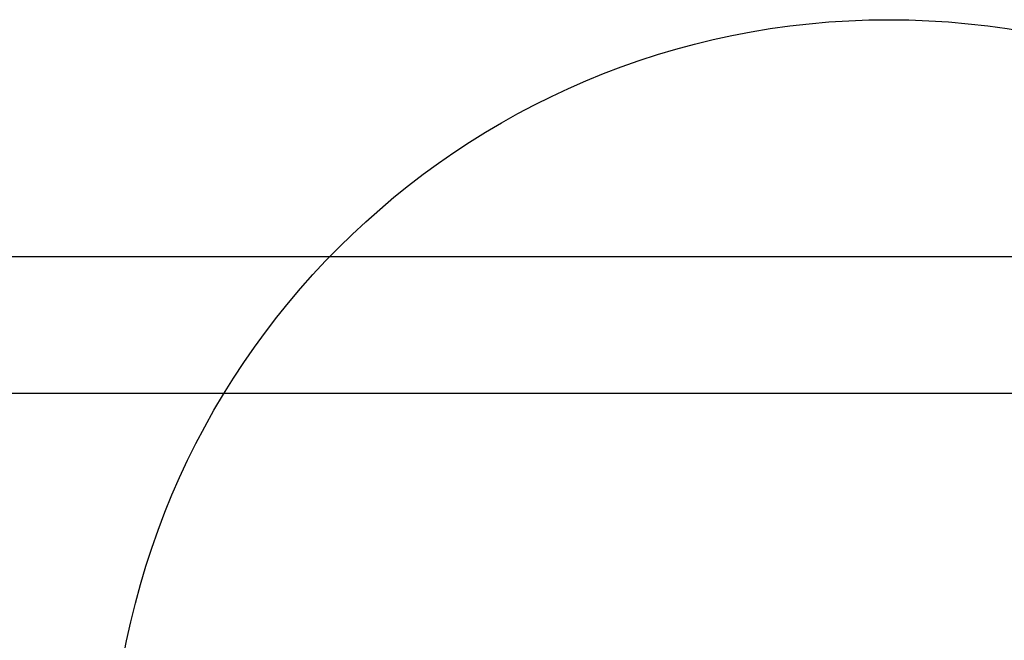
# Model space of a CAD drawing. Header units: millimetres. Extents: x -4107 to 114693, y -37499 to 54671.
# Tile 27 of 156: x 15210 to 40525, y 38713 to 54671. Entities that reach past the tile are written whole.
import ezdxf

# ---------------------------------------------------------------- set-up
doc = ezdxf.new("R2010")
doc.units = ezdxf.units.MM
doc.header["$LTSCALE"] = 50
doc.layers.add('FOK_ BRANDSLANGHASPELS', color=2, linetype='Continuous')

# ---------------------------------------------------------------- blocks, each defined once
blk = doc.blocks.new('A$C346C0858')
at = {"layer": 'Defpoints'}
for points in [[(0, 0), (0, 84000), (118800, 84000), (118800, 0)], [(1569, 1982), (110153, 1982), (110153, 80482), (1600, 80482)]]:
    blk.add_lwpolyline(points, close=True, dxfattribs=at)
blk = doc.blocks.new('A$C4D8164B4')
at = {"layer": 'FOK_ BRANDSLANGHASPELS', "color": 2}
blk.add_circle((20000, 20000), 20000, dxfattribs=at)

msp = doc.modelspace()

# ---------------------------------------------------------------- block references
at = {"layer": 'Defpoints'}
msp.add_blockref('A$C346C0858', (-4107.3, -35418.8), dxfattribs=at)
msp.add_blockref('A$C346C0858', (-4107.3, -35418.8), dxfattribs=at)
at = {"layer": 'FOK_ BRANDSLANGHASPELS', "color": 5}
msp.add_blockref('A$C4D8164B4', (17554.1, 14671.5), dxfattribs=at)

doc.saveas('drawing.dxf')
